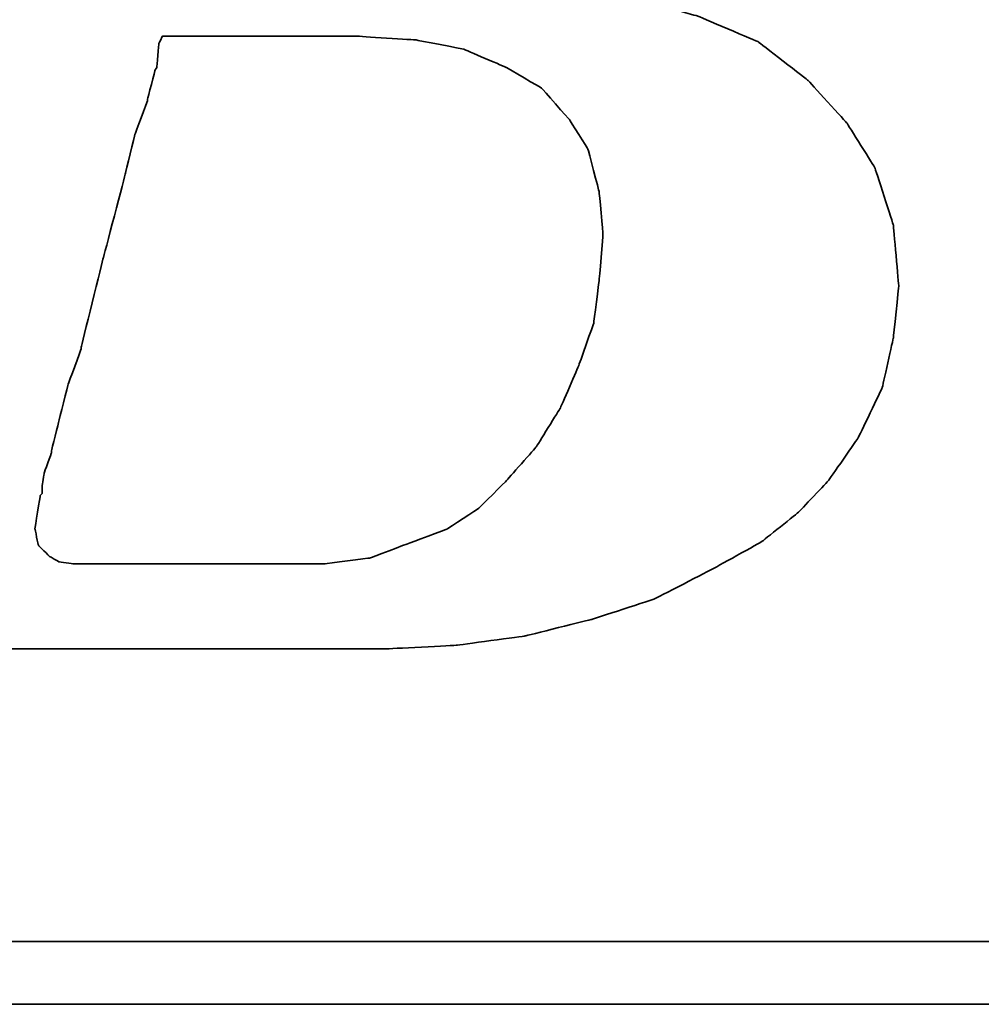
# Model space of a CAD drawing. Header units: millimetres. Extents: x -12 to 314, y 87 to 195.
# Tile 26 of 44: x 233.73 to 235.49, y 114 to 115.79. Entities that reach past the tile are written whole.
import ezdxf

# ---------------------------------------------------------------- set-up
doc = ezdxf.new("R2010")
doc.units = ezdxf.units.MM
doc.header["$LTSCALE"] = 0.15
doc.layers.add('DIM', color=4, linetype='CONTINUOUS')
doc.layers.add('layer 1', color=7, linetype='CONTINUOUS')

# ---------------------------------------------------------------- blocks, each defined once
blk = doc.blocks.new('TBI MOTION logo(完整正式版)')
at = {"layer": 'layer 1', "color": 22, "lineweight": 35}
for points, knots in [([(-64.65375, -6.86375), (-64.65375, -6.86375), (-64.84375, -7.29625), (-64.84375, -7.29625), (-64.84375, -7.29625), (-64.84375, -7.29625), (-64.86875, -7.34375), (-64.86875, -7.34375), (-64.86875, -7.34375), (-64.86875, -7.34375), (-64.86875, -7.36875), (-64.86875, -7.36875), (-64.86875, -7.36875), (-64.86875, -7.36875), (-65.15375, -7.65375), (-65.15375, -7.65375), (-65.15375, -7.65375), (-65.15375, -7.65375), (-65.17875, -7.65375), (-65.17875, -7.65375), (-65.17875, -7.65375), (-65.17875, -7.65375), (-65.20375, -7.67875), (-65.20375, -7.67875), (-65.20375, -7.67875), (-65.20375, -7.67875), (-65.58875, -7.87125), (-65.58875, -7.87125), (-65.58875, -7.87125), (-65.58875, -7.87125), (-65.63375, -7.87125), (-65.63375, -7.87125), (-65.63375, -7.87125), (-65.63375, -7.87125), (-65.65875, -7.89375), (-65.65875, -7.89375), (-65.65875, -7.89375), (-65.65875, -7.89375), (-66.09375, -7.94375), (-66.09375, -7.94375), (-66.09375, -7.94375), (-66.09375, -7.94375), (-66.11375, -7.94375), (-66.11375, -7.94375), (-66.11375, -7.94375), (-66.11375, -7.94375), (-66.16375, -7.94375), (-66.16375, -7.94375), (-66.16375, -7.94375), (-66.16375, -7.94375), (-66.30875, -7.94375), (-66.30875, -7.94375), (-66.30875, -7.94375), (-66.30875, -7.94375), (-66.69375, -7.94375), (-66.69375, -7.94375), (-66.69375, -7.94375), (-66.69375, -7.94375), (-67.07375, -7.94375), (-67.07375, -7.94375), (-67.07375, -7.94375), (-67.07375, -7.94375), (-67.12375, -7.94375), (-67.12375, -7.94375), (-67.12375, -7.94375), (-67.12375, -7.94375), (-67.12375, -7.96625), (-67.12375, -7.96625), (-67.12375, -7.96625), (-67.12375, -7.96625), (-67.14875, -7.99125), (-67.14875, -7.99125), (-67.14875, -7.99125), (-67.14875, -7.99125), (-67.24375, -8.34875), (-67.24375, -8.34875), (-67.24375, -8.34875), (-67.24375, -8.34875), (-67.31375, -8.68625), (-67.31375, -8.68625), (-67.31375, -8.68625), (-67.31375, -8.68625), (-67.26875, -8.68625), (-67.26875, -8.68625), (-67.26875, -8.68625), (-67.26875, -8.68625), (-67.07375, -8.68625), (-67.07375, -8.68625), (-67.07375, -8.68625), (-67.07375, -8.68625), (-66.54875, -8.68625), (-66.54875, -8.68625), (-66.54875, -8.68625), (-66.54875, -8.68625), (-65.82625, -8.68625), (-65.82625, -8.68625), (-65.82625, -8.68625), (-65.82625, -8.68625), (-65.01375, -8.68625), (-65.01375, -8.68625), (-65.01375, -8.68625), (-65.01375, -8.68625), (-64.05375, -8.68625), (-64.05375, -8.68625), (-64.05375, -8.68625), (-64.05375, -8.68625), (-62.08375, -8.68625), (-62.08375, -8.68625), (-62.08375, -8.68625), (-62.08375, -8.68625), (-60.06875, -8.68625), (-60.06875, -8.68625), (-60.06875, -8.68625), (-60.06875, -8.68625), (-59.10875, -8.68625), (-59.10875, -8.68625), (-59.10875, -8.68625), (-59.10875, -8.68625), (-58.29375, -8.68625), (-58.29375, -8.68625), (-58.29375, -8.68625), (-58.29375, -8.68625), (-57.57375, -8.68625), (-57.57375, -8.68625), (-57.57375, -8.68625), (-57.57375, -8.68625), (-57.04875, -8.68625), (-57.04875, -8.68625), (-57.04875, -8.68625), (-57.04875, -8.68625), (-56.85375, -8.68625), (-56.85375, -8.68625), (-56.85375, -8.68625), (-56.85375, -8.68625), (-56.70875, -8.68625), (-56.70875, -8.68625), (-56.70875, -8.68625), (-56.70875, -8.68625), (-56.61375, -8.68625), (-56.61375, -8.68625), (-56.61375, -8.68625), (-56.61375, -8.68625), (-56.56875, -8.68625), (-56.56875, -8.68625), (-56.56875, -8.68625), (-56.56875, -8.68625), (-55.65375, -8.63875), (-55.65375, -8.63875), (-55.65375, -8.63875), (-55.65375, -8.63875), (-54.76875, -8.51875), (-54.76875, -8.51875), (-54.76875, -8.51875), (-54.76875, -8.51875), (-53.90375, -8.30375), (-53.90375, -8.30375), (-53.90375, -8.30375), (-53.90375, -8.30375), (-53.08875, -8.03875), (-53.08875, -8.03875), (-53.08875, -8.03875), (-53.08875, -8.03875), (-52.34375, -7.65375), (-52.34375, -7.65375), (-52.34375, -7.65375), (-52.34375, -7.65375), (-51.69875, -7.29625), (-51.69875, -7.29625), (-51.69875, -7.29625), (-51.69875, -7.29625), (-51.21875, -6.91125), (-51.21875, -6.91125), (-51.21875, -6.91125), (-51.21875, -6.91125), (-50.83375, -6.50375), (-50.83375, -6.50375), (-50.83375, -6.50375), (-50.83375, -6.50375), (-50.44875, -5.94875), (-50.44875, -5.94875), (-50.44875, -5.94875), (-50.44875, -5.94875), (-50.13875, -5.30375), (-50.13875, -5.30375), (-50.13875, -5.30375), (-50.13875, -5.30375), (-49.99375, -4.65375), (-49.99375, -4.65375), (-49.99375, -4.65375), (-49.99375, -4.65375), (-49.92375, -3.98375), (-49.92375, -3.98375), (-49.92375, -3.98375), (-49.92375, -3.98375), (-49.99375, -3.19374), (-49.99375, -3.19374), (-49.99375, -3.19374), (-49.99375, -3.19374), (-50.23374, -2.44874), (-50.23374, -2.44874), (-50.23374, -2.44874), (-50.23374, -2.44874), (-50.59375, -1.87374), (-50.59375, -1.87374), (-50.59375, -1.87374), (-50.59375, -1.87374), (-51.09875, -1.31874), (-51.09875, -1.31874), (-51.09875, -1.31874), (-51.09875, -1.31874), (-51.74375, -0.81875), (-51.74375, -0.81875), (-51.74375, -0.81875), (-51.74375, -0.81875), (-52.53875, -0.48125), (-52.53875, -0.48125), (-52.53875, -0.48125), (-52.53875, -0.48125), (-53.47375, -0.21875), (-53.47375, -0.21875), (-53.47375, -0.21875), (-53.47375, -0.21875), (-54.52875, -0.04874), (-54.52875, -0.04874), (-54.52875, -0.04874), (-54.52875, -0.04874), (-55.65375, 0.12125), (-55.65375, 0.12125), (-55.65375, 0.12125), (-55.65375, 0.12125), (-54.50375, 0.28624), (-54.50375, 0.28624), (-54.50375, 0.28624), (-54.50375, 0.28624), (-53.83375, 0.38124), (-53.83375, 0.38124), (-53.83375, 0.38124), (-53.83375, 0.38124), (-53.18375, 0.50125), (-53.18375, 0.50125), (-53.18375, 0.50125), (-53.18375, 0.50125), (-52.55875, 0.66874), (-52.55875, 0.66874), (-52.55875, 0.66874), (-52.55875, 0.66874), (-52.03375, 0.86124), (-52.03375, 0.86124), (-52.03375, 0.86124), (-52.03375, 0.86124), (-51.50374, 1.03124), (-51.50374, 1.03124), (-51.50374, 1.03124), (-51.50374, 1.03124), (-51.09875, 1.27125), (-51.09875, 1.27125), (-51.09875, 1.27125), (-51.09875, 1.27125), (-50.71375, 1.48624), (-50.71375, 1.48624), (-50.71375, 1.48624), (-50.71375, 1.48624), (-50.37625, 1.77625), (-50.37625, 1.77625), (-50.37625, 1.77625), (-50.37625, 1.77625), (-49.82375, 2.37625), (-49.82375, 2.37625), (-49.82375, 2.37625), (-49.82375, 2.37625), (-49.41875, 2.99625), (-49.41875, 2.99625), (-49.41875, 2.99625), (-49.41875, 2.99625), (-49.22375, 3.76625), (-49.22375, 3.76625), (-49.22375, 3.76625), (-49.22375, 3.76625), (-49.15375, 4.50874), (-49.15375, 4.50874), (-49.15375, 4.50874), (-49.15375, 4.50874), (-49.20375, 5.25125), (-49.20375, 5.25125), (-49.20375, 5.25125), (-49.20375, 5.25125), (-49.41875, 5.92625), (-49.41875, 5.92625), (-49.41875, 5.92625), (-49.41875, 5.92625), (-49.77875, 6.47625), (-49.77875, 6.47625), (-49.77875, 6.47625), (-49.77875, 6.47625), (-50.33125, 7.02624), (-50.33125, 7.02624), (-50.33125, 7.02624), (-50.33125, 7.02624), (-51.00125, 7.43625), (-51.00125, 7.43625), (-51.00125, 7.43625), (-51.00125, 7.43625), (-51.79375, 7.72625), (-51.79375, 7.72625), (-51.79375, 7.72625), (-51.79375, 7.72625), (-52.72875, 7.89124), (-52.72875, 7.89124), (-52.72875, 7.89124), (-52.72875, 7.89124), (-53.83375, 7.98625), (-53.83375, 7.98625), (-53.83375, 7.98625), (-53.83375, 7.98625), (-53.92875, 7.98625), (-53.92875, 7.98625), (-53.92875, 7.98625), (-53.92875, 7.98625), (-54.26375, 7.98625), (-54.26375, 7.98625), (-54.26375, 7.98625), (-54.26375, 7.98625), (-54.74375, 7.98625), (-54.74375, 7.98625), (-54.74375, 7.98625), (-54.74375, 7.98625), (-55.36875, 7.98625), (-55.36875, 7.98625), (-55.36875, 7.98625), (-55.36875, 7.98625), (-56.13375, 7.98625), (-56.13375, 7.98625), (-56.13375, 7.98625), (-56.13375, 7.98625), (-56.94875, 7.98625), (-56.94875, 7.98625), (-56.94875, 7.98625), (-56.94875, 7.98625), (-58.77625, 7.98625), (-58.77625, 7.98625), (-58.77625, 7.98625), (-58.77625, 7.98625), (-60.59875, 7.98625), (-60.59875, 7.98625), (-60.59875, 7.98625), (-60.59875, 7.98625), (-61.41375, 7.98625), (-61.41375, 7.98625), (-61.41375, 7.98625), (-61.41375, 7.98625), (-62.17875, 7.98625), (-62.17875, 7.98625), (-62.17875, 7.98625), (-62.17875, 7.98625), (-62.80375, 7.98625), (-62.80375, 7.98625), (-62.80375, 7.98625), (-62.80375, 7.98625), (-63.30625, 7.98625), (-63.30625, 7.98625), (-63.30625, 7.98625), (-63.30625, 7.98625), (-63.57375, 7.98625), (-63.57375, 7.98625), (-63.57375, 7.98625), (-63.57375, 7.98625), (-63.57375, 7.96375), (-63.57375, 7.96375), (-63.57375, 7.96375), (-63.57375, 7.96375), (-63.59875, 7.94125), (-63.59875, 7.94125), (-63.59875, 7.94125), (-63.59875, 7.94125), (-63.69375, 7.55625), (-63.69375, 7.55625), (-63.69375, 7.55625), (-63.69375, 7.55625), (-63.76375, 7.24624), (-63.76375, 7.24624), (-63.76375, 7.24624), (-63.76375, 7.24624), (-63.23875, 7.24624), (-63.23875, 7.24624), (-63.23875, 7.24624), (-63.23875, 7.24624), (-62.75875, 7.24624), (-62.75875, 7.24624), (-62.75875, 7.24624), (-62.75875, 7.24624), (-62.61125, 7.24624), (-62.61125, 7.24624), (-62.61125, 7.24624), (-62.61125, 7.24624), (-62.56625, 7.24624), (-62.56625, 7.24624), (-62.56625, 7.24624), (-62.56625, 7.24624), (-62.22875, 7.24624), (-62.22875, 7.24624), (-62.22875, 7.24624), (-62.22875, 7.24624), (-62.20375, 7.24624), (-62.20375, 7.24624), (-62.20375, 7.24624), (-62.20375, 7.24624), (-62.17875, 7.21875), (-62.17875, 7.21875), (-62.17875, 7.21875), (-62.17875, 7.21875), (-61.96375, 7.17125), (-61.96375, 7.17125), (-61.96375, 7.17125), (-61.96375, 7.17125), (-61.72375, 7.12624), (-61.72375, 7.12624), (-61.72375, 7.12624), (-61.72375, 7.12624), (-61.70375, 7.12624), (-61.70375, 7.12624), (-61.70375, 7.12624), (-61.70375, 7.12624), (-61.55875, 7.07624), (-61.55875, 7.07624), (-61.55875, 7.07624), (-61.55875, 7.07624), (-61.50875, 7.07624), (-61.50875, 7.07624), (-61.50875, 7.07624), (-61.50875, 7.07624), (-61.48375, 7.02624), (-61.48375, 7.02624), (-61.48375, 7.02624), (-61.48375, 7.02624), (-61.31875, 6.83375), (-61.31875, 6.83375), (-61.31875, 6.83375), (-61.31875, 6.83375), (-61.29375, 6.81125), (-61.29375, 6.81125), (-61.29375, 6.81125), (-61.29375, 6.81125), (-61.29375, 6.78625), (-61.29375, 6.78625), (-61.29375, 6.78625), (-61.29375, 6.78625), (-61.19875, 6.50124), (-61.19875, 6.50124), (-61.19875, 6.50124), (-61.19875, 6.50124), (-61.17375, 6.45124), (-61.17375, 6.45124), (-61.17375, 6.45124), (-61.17375, 6.45124), (-61.19875, 6.40625), (-61.19875, 6.40625), (-61.19875, 6.40625), (-61.19875, 6.40625), (-61.26875, 5.99624), (-61.26875, 5.99624), (-61.26875, 5.99624), (-61.26875, 5.99624), (-61.26875, 5.85125), (-61.26875, 5.85125), (-61.26875, 5.85125), (-61.26875, 5.85125), (-61.26875, 5.82625), (-61.26875, 5.82625), (-61.26875, 5.82625), (-61.26875, 5.82625), (-61.29375, 5.80625), (-61.29375, 5.80625), (-61.29375, 5.80625), (-61.29375, 5.80625), (-61.34125, 5.66125), (-61.34125, 5.66125), (-61.34125, 5.66125), (-61.34125, 5.66125), (-61.41375, 5.44625), (-61.41375, 5.44625), (-61.41375, 5.44625), (-61.41375, 5.44625), (-61.48375, 5.15625), (-61.48375, 5.15625), (-61.48375, 5.15625), (-61.48375, 5.15625), (-61.58375, 4.82124), (-61.58375, 4.82124), (-61.58375, 4.82124), (-61.58375, 4.82124), (-61.79875, 4.00375), (-61.79875, 4.00375), (-61.79875, 4.00375), (-61.79875, 4.00375), (-62.05875, 2.99625), (-62.05875, 2.99625), (-62.05875, 2.99625), (-62.05875, 2.99625), (-62.34875, 1.91625), (-62.34875, 1.91625), (-62.34875, 1.91625), (-62.34875, 1.91625), (-62.97375, -0.41124), (-62.97375, -0.41124), (-62.97375, -0.41124), (-62.97375, -0.41124), (-63.59875, -2.75875), (-63.59875, -2.75875), (-63.59875, -2.75875), (-63.59875, -2.75875), (-63.88375, -3.86374), (-63.88375, -3.86374), (-63.88375, -3.86374), (-63.88375, -3.86374), (-64.14875, -4.82374), (-64.14875, -4.82374), (-64.14875, -4.82374), (-64.14875, -4.82374), (-64.36375, -5.64125), (-64.36375, -5.64125), (-64.36375, -5.64125), (-64.36375, -5.64125), (-64.43625, -5.97625), (-64.43625, -5.97625), (-64.43625, -5.97625), (-64.43625, -5.97625), (-64.50875, -6.28625), (-64.50875, -6.28625), (-64.50875, -6.28625), (-64.50875, -6.28625), (-64.50875, -6.30875), (-64.50875, -6.30875), (-64.50875, -6.30875), (-64.50875, -6.30875), (-64.57875, -6.50375), (-64.57875, -6.50375), (-64.57875, -6.50375), (-64.57875, -6.50375), (-64.62875, -6.69625), (-64.62875, -6.69625), (-64.62875, -6.69625), (-64.62875, -6.69625), (-64.62875, -6.76875), (-64.62875, -6.76875), (-64.62875, -6.76875), (-64.62875, -6.76875), (-64.62875, -6.81375), (-64.62875, -6.81375), (-64.62875, -6.81375), (-64.62875, -6.81375), (-64.62875, -6.83875), (-64.62875, -6.83875), (-64.62875, -6.83875), (-64.62875, -6.83875), (-64.65375, -6.86375), (-64.65375, -6.86375)], [0, 0, 0, 0, 0.00719424, 0.00719424, 0.00719424, 0.00719425, 0.01438849, 0.01438849, 0.01438849, 0.0143885, 0.02158273, 0.02158273, 0.02158273, 0.02158274, 0.02877698, 0.02877698, 0.02877698, 0.02877699, 0.03597122, 0.03597122, 0.03597122, 0.03597123, 0.04316547, 0.04316547, 0.04316547, 0.04316548, 0.05035971, 0.05035971, 0.05035971, 0.05035972, 0.05755396, 0.05755396, 0.05755396, 0.05755397, 0.0647482, 0.0647482, 0.0647482, 0.06474821, 0.07194245, 0.07194245, 0.07194245, 0.07194246, 0.07913669, 0.07913669, 0.07913669, 0.0791367, 0.08633094, 0.08633094, 0.08633094, 0.08633095, 0.09352518, 0.09352518, 0.09352518, 0.09352519, 0.10071942, 0.10071942, 0.10071942, 0.10071943, 0.10791367, 0.10791367, 0.10791367, 0.10791368, 0.11510791, 0.11510791, 0.11510791, 0.11510792, 0.12230216, 0.12230216, 0.12230216, 0.12230217, 0.1294964, 0.1294964, 0.1294964, 0.12949641, 0.13669065, 0.13669065, 0.13669065, 0.13669066, 0.14388489, 0.14388489, 0.14388489, 0.1438849, 0.15107914, 0.15107914, 0.15107914, 0.15107915, 0.15827338, 0.15827338, 0.15827338, 0.15827339, 0.16546763, 0.16546763, 0.16546763, 0.16546764, 0.17266187, 0.17266187, 0.17266187, 0.17266188, 0.17985612, 0.17985612, 0.17985612, 0.17985613, 0.18705036, 0.18705036, 0.18705036, 0.18705037, 0.1942446, 0.1942446, 0.1942446, 0.19424461, 0.20143885, 0.20143885, 0.20143885, 0.20143886, 0.20863309, 0.20863309, 0.20863309, 0.2086331, 0.21582734, 0.21582734, 0.21582734, 0.21582735, 0.22302158, 0.22302158, 0.22302158, 0.22302159, 0.23021583, 0.23021583, 0.23021583, 0.23021584, 0.23741007, 0.23741007, 0.23741007, 0.23741008, 0.24460432, 0.24460432, 0.24460432, 0.24460433, 0.25179856, 0.25179856, 0.25179856, 0.25179857, 0.25899281, 0.25899281, 0.25899281, 0.25899282, 0.26618705, 0.26618705, 0.26618705, 0.26618706, 0.27338129, 0.27338129, 0.27338129, 0.2733813, 0.28057554, 0.28057554, 0.28057554, 0.28057555, 0.28776978, 0.28776978, 0.28776978, 0.28776979, 0.29496403, 0.29496403, 0.29496403, 0.29496404, 0.30215827, 0.30215827, 0.30215827, 0.30215828, 0.30935252, 0.30935252, 0.30935252, 0.30935253, 0.31654676, 0.31654676, 0.31654676, 0.31654677, 0.32374101, 0.32374101, 0.32374101, 0.32374102, 0.33093525, 0.33093525, 0.33093525, 0.33093526, 0.3381295, 0.3381295, 0.3381295, 0.33812951, 0.34532374, 0.34532374, 0.34532374, 0.34532375, 0.35251799, 0.35251799, 0.35251799, 0.352518, 0.35971223, 0.35971223, 0.35971223, 0.35971224, 0.36690647, 0.36690647, 0.36690647, 0.36690648, 0.37410072, 0.37410072, 0.37410072, 0.37410073, 0.38129496, 0.38129496, 0.38129496, 0.38129497, 0.38848921, 0.38848921, 0.38848921, 0.38848922, 0.39568345, 0.39568345, 0.39568345, 0.39568346, 0.4028777, 0.4028777, 0.4028777, 0.40287771, 0.41007194, 0.41007194, 0.41007194, 0.41007195, 0.41726619, 0.41726619, 0.41726619, 0.4172662, 0.42446043, 0.42446043, 0.42446043, 0.42446044, 0.43165468, 0.43165468, 0.43165468, 0.43165469, 0.43884892, 0.43884892, 0.43884892, 0.43884893, 0.44604317, 0.44604317, 0.44604317, 0.44604318, 0.45323741, 0.45323741, 0.45323741, 0.45323742, 0.46043165, 0.46043165, 0.46043165, 0.46043166, 0.4676259, 0.4676259, 0.4676259, 0.46762591, 0.47482014, 0.47482014, 0.47482014, 0.47482015, 0.48201439, 0.48201439, 0.48201439, 0.4820144, 0.48920863, 0.48920863, 0.48920863, 0.48920864, 0.49640288, 0.49640288, 0.49640288, 0.49640289, 0.50359712, 0.50359712, 0.50359712, 0.50359713, 0.51079137, 0.51079137, 0.51079137, 0.51079138, 0.51798561, 0.51798561, 0.51798561, 0.51798562, 0.52517986, 0.52517986, 0.52517986, 0.52517987, 0.5323741, 0.5323741, 0.5323741, 0.53237411, 0.53956835, 0.53956835, 0.53956835, 0.53956836, 0.54676259, 0.54676259, 0.54676259, 0.5467626, 0.55395683, 0.55395683, 0.55395683, 0.55395684, 0.56115108, 0.56115108, 0.56115108, 0.56115109, 0.56834532, 0.56834532, 0.56834532, 0.56834533, 0.57553957, 0.57553957, 0.57553957, 0.57553958, 0.58273381, 0.58273381, 0.58273381, 0.58273382, 0.58992806, 0.58992806, 0.58992806, 0.58992807, 0.5971223, 0.5971223, 0.5971223, 0.59712231, 0.60431655, 0.60431655, 0.60431655, 0.60431656, 0.61151079, 0.61151079, 0.61151079, 0.6115108, 0.61870504, 0.61870504, 0.61870504, 0.61870505, 0.62589928, 0.62589928, 0.62589928, 0.62589929, 0.63309353, 0.63309353, 0.63309353, 0.63309354, 0.64028777, 0.64028777, 0.64028777, 0.64028778, 0.64748201, 0.64748201, 0.64748201, 0.64748202, 0.65467626, 0.65467626, 0.65467626, 0.65467627, 0.6618705, 0.6618705, 0.6618705, 0.66187051, 0.66906475, 0.66906475, 0.66906475, 0.66906476, 0.67625899, 0.67625899, 0.67625899, 0.676259, 0.68345324, 0.68345324, 0.68345324, 0.68345325, 0.69064748, 0.69064748, 0.69064748, 0.69064749, 0.69784173, 0.69784173, 0.69784173, 0.69784174, 0.70503597, 0.70503597, 0.70503597, 0.70503598, 0.71223022, 0.71223022, 0.71223022, 0.71223023, 0.71942446, 0.71942446, 0.71942446, 0.71942447, 0.72661871, 0.72661871, 0.72661871, 0.72661872, 0.73381295, 0.73381295, 0.73381295, 0.73381296, 0.74100719, 0.74100719, 0.74100719, 0.7410072, 0.74820144, 0.74820144, 0.74820144, 0.74820145, 0.75539568, 0.75539568, 0.75539568, 0.75539569, 0.76258993, 0.76258993, 0.76258993, 0.76258994, 0.76978417, 0.76978417, 0.76978417, 0.76978418, 0.77697842, 0.77697842, 0.77697842, 0.77697843, 0.78417266, 0.78417266, 0.78417266, 0.78417267, 0.79136691, 0.79136691, 0.79136691, 0.79136692, 0.79856115, 0.79856115, 0.79856115, 0.79856116, 0.8057554, 0.8057554, 0.8057554, 0.80575541, 0.81294964, 0.81294964, 0.81294964, 0.81294965, 0.82014388, 0.82014388, 0.82014388, 0.82014389, 0.82733813, 0.82733813, 0.82733813, 0.82733814, 0.83453237, 0.83453237, 0.83453237, 0.83453238, 0.84172662, 0.84172662, 0.84172662, 0.84172663, 0.84892086, 0.84892086, 0.84892086, 0.84892087, 0.85611511, 0.85611511, 0.85611511, 0.85611512, 0.86330935, 0.86330935, 0.86330935, 0.86330936, 0.8705036, 0.8705036, 0.8705036, 0.87050361, 0.87769784, 0.87769784, 0.87769784, 0.87769785, 0.88489209, 0.88489209, 0.88489209, 0.8848921, 0.89208633, 0.89208633, 0.89208633, 0.89208634, 0.89928058, 0.89928058, 0.89928058, 0.89928059, 0.90647482, 0.90647482, 0.90647482, 0.90647483, 0.91366906, 0.91366906, 0.91366906, 0.91366907, 0.92086331, 0.92086331, 0.92086331, 0.92086332, 0.92805755, 0.92805755, 0.92805755, 0.92805756, 0.9352518, 0.9352518, 0.9352518, 0.93525181, 0.94244604, 0.94244604, 0.94244604, 0.94244605, 0.94964029, 0.94964029, 0.94964029, 0.9496403, 0.95683453, 0.95683453, 0.95683453, 0.95683454, 0.96402878, 0.96402878, 0.96402878, 0.96402879, 0.97122302, 0.97122302, 0.97122302, 0.97122303, 0.97841727, 0.97841727, 0.97841727, 0.97841728, 0.98561151, 0.98561151, 0.98561151, 0.98561152, 0.99280576, 0.99280576, 0.99280576, 0.99280577, 1, 1, 1, 1]), ([(-61.03125, -6.57375), (-61.03125, -6.57375), (-61.03125, -6.67125), (-61.03125, -6.67125), (-61.03125, -6.67125), (-61.03125, -6.67125), (-61.05375, -6.69625), (-61.05375, -6.69625), (-61.05375, -6.69625), (-61.05375, -6.69625), (-61.12375, -7.12875), (-61.12375, -7.12875), (-61.12375, -7.12875), (-61.12375, -7.12875), (-61.07875, -7.34375), (-61.07875, -7.34375), (-61.07875, -7.34375), (-61.07875, -7.34375), (-60.93375, -7.48875), (-60.93375, -7.48875), (-60.93375, -7.48875), (-60.93375, -7.48875), (-60.81375, -7.55625), (-60.81375, -7.55625), (-60.81375, -7.55625), (-60.81375, -7.55625), (-60.62375, -7.58375), (-60.62375, -7.58375), (-60.62375, -7.58375), (-60.62375, -7.58375), (-60.30875, -7.58375), (-60.30875, -7.58375), (-60.30875, -7.58375), (-60.30875, -7.58375), (-59.97375, -7.58375), (-59.97375, -7.58375), (-59.97375, -7.58375), (-59.97375, -7.58375), (-59.87875, -7.58375), (-59.87875, -7.58375), (-59.87875, -7.58375), (-59.87875, -7.58375), (-59.63625, -7.58375), (-59.63625, -7.58375), (-59.63625, -7.58375), (-59.63625, -7.58375), (-58.96875, -7.58375), (-58.96875, -7.58375), (-58.96875, -7.58375), (-58.96875, -7.58375), (-58.29375, -7.58375), (-58.29375, -7.58375), (-58.29375, -7.58375), (-58.29375, -7.58375), (-58.05375, -7.58375), (-58.05375, -7.58375), (-58.05375, -7.58375), (-58.05375, -7.58375), (-57.98375, -7.58375), (-57.98375, -7.58375), (-57.98375, -7.58375), (-57.98375, -7.58375), (-57.35875, -7.58375), (-57.35875, -7.58375), (-57.35875, -7.58375), (-57.35875, -7.58375), (-56.78375, -7.50875), (-56.78375, -7.50875), (-56.78375, -7.50875), (-56.78375, -7.50875), (-56.27875, -7.31875), (-56.27875, -7.31875), (-56.27875, -7.31875), (-56.27875, -7.31875), (-55.77375, -7.12875), (-55.77375, -7.12875), (-55.77375, -7.12875), (-55.77375, -7.12875), (-55.36875, -6.86375), (-55.36875, -6.86375), (-55.36875, -6.86375), (-55.36875, -6.86375), (-55.00875, -6.50375), (-55.00875, -6.50375), (-55.00875, -6.50375), (-55.00875, -6.50375), (-54.62375, -6.06875), (-54.62375, -6.06875), (-54.62375, -6.06875), (-54.62375, -6.06875), (-54.31375, -5.56875), (-54.31375, -5.56875), (-54.31375, -5.56875), (-54.31375, -5.56875), (-54.07375, -5.01625), (-54.07375, -5.01625), (-54.07375, -5.01625), (-54.07375, -5.01625), (-53.87875, -4.46374), (-53.87875, -4.46374), (-53.87875, -4.46374), (-53.87875, -4.46374), (-53.80875, -3.91375), (-53.80875, -3.91375), (-53.80875, -3.91375), (-53.80875, -3.91375), (-53.75875, -3.31375), (-53.75875, -3.31375), (-53.75875, -3.31375), (-53.75875, -3.31375), (-53.80875, -2.75875), (-53.80875, -2.75875), (-53.80875, -2.75875), (-53.80875, -2.75875), (-53.95375, -2.20875), (-53.95375, -2.20875), (-53.95375, -2.20875), (-53.95375, -2.20875), (-54.19375, -1.82625), (-54.19375, -1.82625), (-54.19375, -1.82625), (-54.19375, -1.82625), (-54.55375, -1.41875), (-54.55375, -1.41875), (-54.55375, -1.41875), (-54.55375, -1.41875), (-55.00875, -1.15125), (-55.00875, -1.15125), (-55.00875, -1.15125), (-55.00875, -1.15125), (-55.56125, -0.91375), (-55.56125, -0.91375), (-55.56125, -0.91375), (-55.56125, -0.91375), (-56.18125, -0.79375), (-56.18125, -0.79375), (-56.18125, -0.79375), (-56.18125, -0.79375), (-56.94875, -0.74374), (-56.94875, -0.74374), (-56.94875, -0.74374), (-56.94875, -0.74374), (-56.99875, -0.74374), (-56.99875, -0.74374), (-56.99875, -0.74374), (-56.99875, -0.74374), (-57.09375, -0.74374), (-57.09375, -0.74374), (-57.09375, -0.74374), (-57.09375, -0.74374), (-57.38375, -0.74374), (-57.38375, -0.74374), (-57.38375, -0.74374), (-57.38375, -0.74374), (-57.76875, -0.74374), (-57.76875, -0.74374), (-57.76875, -0.74374), (-57.76875, -0.74374), (-58.24625, -0.74374), (-58.24625, -0.74374), (-58.24625, -0.74374), (-58.24625, -0.74374), (-58.72875, -0.74374), (-58.72875, -0.74374), (-58.72875, -0.74374), (-58.72875, -0.74374), (-59.20875, -0.74374), (-59.20875, -0.74374), (-59.20875, -0.74374), (-59.20875, -0.74374), (-59.46875, -0.74374), (-59.46875, -0.74374), (-59.46875, -0.74374), (-59.46875, -0.74374), (-59.51625, -0.83875), (-59.51625, -0.83875), (-59.51625, -0.83875), (-59.51625, -0.83875), (-59.54375, -1.15125), (-59.54375, -1.15125), (-59.54375, -1.15125), (-59.54375, -1.15125), (-59.56375, -1.17874), (-59.56375, -1.17874), (-59.56375, -1.17874), (-59.56375, -1.17874), (-59.66375, -1.55875), (-59.66375, -1.55875), (-59.66375, -1.55875), (-59.66375, -1.55875), (-59.66375, -1.58375), (-59.66375, -1.58375), (-59.66375, -1.58375), (-59.66375, -1.58375), (-59.82875, -2.01874), (-59.82875, -2.01874), (-59.82875, -2.01874), (-59.82875, -2.01874), (-59.94875, -2.52125), (-59.94875, -2.52125), (-59.94875, -2.52125), (-59.94875, -2.52125), (-60.23875, -3.62375), (-60.23875, -3.62375), (-60.23875, -3.62375), (-60.23875, -3.62375), (-60.52375, -4.77624), (-60.52375, -4.77624), (-60.52375, -4.77624), (-60.52375, -4.77624), (-60.52375, -4.79874), (-60.52375, -4.79874), (-60.52375, -4.79874), (-60.52375, -4.79874), (-60.69125, -5.25375), (-60.69125, -5.25375), (-60.69125, -5.25375), (-60.69125, -5.25375), (-60.81375, -5.73625), (-60.81375, -5.73625), (-60.81375, -5.73625), (-60.81375, -5.73625), (-60.90875, -6.11875), (-60.90875, -6.11875), (-60.90875, -6.11875), (-60.90875, -6.11875), (-60.90875, -6.14375), (-60.90875, -6.14375), (-60.90875, -6.14375), (-60.90875, -6.14375), (-61.00375, -6.40875), (-61.00375, -6.40875), (-61.00375, -6.40875), (-61.00375, -6.40875), (-61.03125, -6.57375), (-61.03125, -6.57375)], [0, 0, 0, 0, 0.01694915, 0.01694915, 0.01694915, 0.01694916, 0.03389831, 0.03389831, 0.03389831, 0.03389832, 0.05084746, 0.05084746, 0.05084746, 0.05084747, 0.06779661, 0.06779661, 0.06779661, 0.06779662, 0.08474576, 0.08474576, 0.08474576, 0.08474577, 0.10169492, 0.10169492, 0.10169492, 0.10169493, 0.11864407, 0.11864407, 0.11864407, 0.11864408, 0.13559322, 0.13559322, 0.13559322, 0.13559323, 0.15254237, 0.15254237, 0.15254237, 0.15254238, 0.16949153, 0.16949153, 0.16949153, 0.16949154, 0.18644068, 0.18644068, 0.18644068, 0.18644069, 0.20338983, 0.20338983, 0.20338983, 0.20338984, 0.22033898, 0.22033898, 0.22033898, 0.22033899, 0.23728814, 0.23728814, 0.23728814, 0.23728815, 0.25423729, 0.25423729, 0.25423729, 0.2542373, 0.27118644, 0.27118644, 0.27118644, 0.27118645, 0.28813559, 0.28813559, 0.28813559, 0.2881356, 0.30508475, 0.30508475, 0.30508475, 0.30508476, 0.3220339, 0.3220339, 0.3220339, 0.32203391, 0.33898305, 0.33898305, 0.33898305, 0.33898306, 0.3559322, 0.3559322, 0.3559322, 0.35593221, 0.37288136, 0.37288136, 0.37288136, 0.37288137, 0.38983051, 0.38983051, 0.38983051, 0.38983052, 0.40677966, 0.40677966, 0.40677966, 0.40677967, 0.42372881, 0.42372881, 0.42372881, 0.42372882, 0.44067797, 0.44067797, 0.44067797, 0.44067798, 0.45762712, 0.45762712, 0.45762712, 0.45762713, 0.47457627, 0.47457627, 0.47457627, 0.47457628, 0.49152542, 0.49152542, 0.49152542, 0.49152543, 0.50847458, 0.50847458, 0.50847458, 0.50847459, 0.52542373, 0.52542373, 0.52542373, 0.52542374, 0.54237288, 0.54237288, 0.54237288, 0.54237289, 0.55932203, 0.55932203, 0.55932203, 0.55932204, 0.57627119, 0.57627119, 0.57627119, 0.5762712, 0.59322034, 0.59322034, 0.59322034, 0.59322035, 0.61016949, 0.61016949, 0.61016949, 0.6101695, 0.62711864, 0.62711864, 0.62711864, 0.62711865, 0.6440678, 0.6440678, 0.6440678, 0.64406781, 0.66101695, 0.66101695, 0.66101695, 0.66101696, 0.6779661, 0.6779661, 0.6779661, 0.67796611, 0.69491525, 0.69491525, 0.69491525, 0.69491526, 0.71186441, 0.71186441, 0.71186441, 0.71186442, 0.72881356, 0.72881356, 0.72881356, 0.72881357, 0.74576271, 0.74576271, 0.74576271, 0.74576272, 0.76271186, 0.76271186, 0.76271186, 0.76271187, 0.77966102, 0.77966102, 0.77966102, 0.77966103, 0.79661017, 0.79661017, 0.79661017, 0.79661018, 0.81355932, 0.81355932, 0.81355932, 0.81355933, 0.83050847, 0.83050847, 0.83050847, 0.83050848, 0.84745763, 0.84745763, 0.84745763, 0.84745764, 0.86440678, 0.86440678, 0.86440678, 0.86440679, 0.88135593, 0.88135593, 0.88135593, 0.88135594, 0.89830508, 0.89830508, 0.89830508, 0.89830509, 0.91525424, 0.91525424, 0.91525424, 0.91525425, 0.93220339, 0.93220339, 0.93220339, 0.9322034, 0.94915254, 0.94915254, 0.94915254, 0.94915255, 0.96610169, 0.96610169, 0.96610169, 0.9661017, 0.98305085, 0.98305085, 0.98305085, 0.98305086, 1, 1, 1, 1]), ([(75.90875, -9.47875), (75.90875, -9.47875), (75.90875, -12.28625), (75.90875, -12.28625), (75.90875, -12.28625), (75.90875, -12.28625), (75.90875, -12.47875), (75.90875, -12.47875), (75.90875, -12.47875), (75.90875, -12.47875), (75.71625, -12.47875), (75.71625, -12.47875), (75.71625, -12.47875), (75.71625, -12.47875), (-88.32875, -12.47875), (-88.32875, -12.47875), (-88.32875, -12.47875), (-88.32875, -12.47875), (-88.32875, -13.29375), (-88.32875, -13.29375), (-88.32875, -13.29375), (-88.32875, -13.29375), (82.89125, -13.29375), (82.89125, -13.29375), (82.89125, -13.29375), (82.89125, -13.29375), (75.90875, -9.47875), (75.90875, -9.47875)], [0, 0, 0, 0, 0.14285714, 0.14285714, 0.14285714, 0.14285715, 0.28571429, 0.28571429, 0.28571429, 0.2857143, 0.42857143, 0.42857143, 0.42857143, 0.42857144, 0.57142857, 0.57142857, 0.57142857, 0.57142858, 0.71428571, 0.71428571, 0.71428571, 0.71428572, 0.85714286, 0.85714286, 0.85714286, 0.85714287, 1, 1, 1, 1])]:
    blk.add_open_spline(points, degree=3, knots=knots, dxfattribs=at)

msp = doc.modelspace()

# ---------------------------------------------------------------- block references
at = {"layer": 'DIM', "color": 7, "xscale": 0.1404528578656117, "yscale": 0.1404528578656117, "zscale": 0.1404528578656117}
msp.add_blockref('TBI MOTION logo(完整正式版)', (242.3471, 115.8653), dxfattribs=at)

doc.saveas('drawing.dxf')
